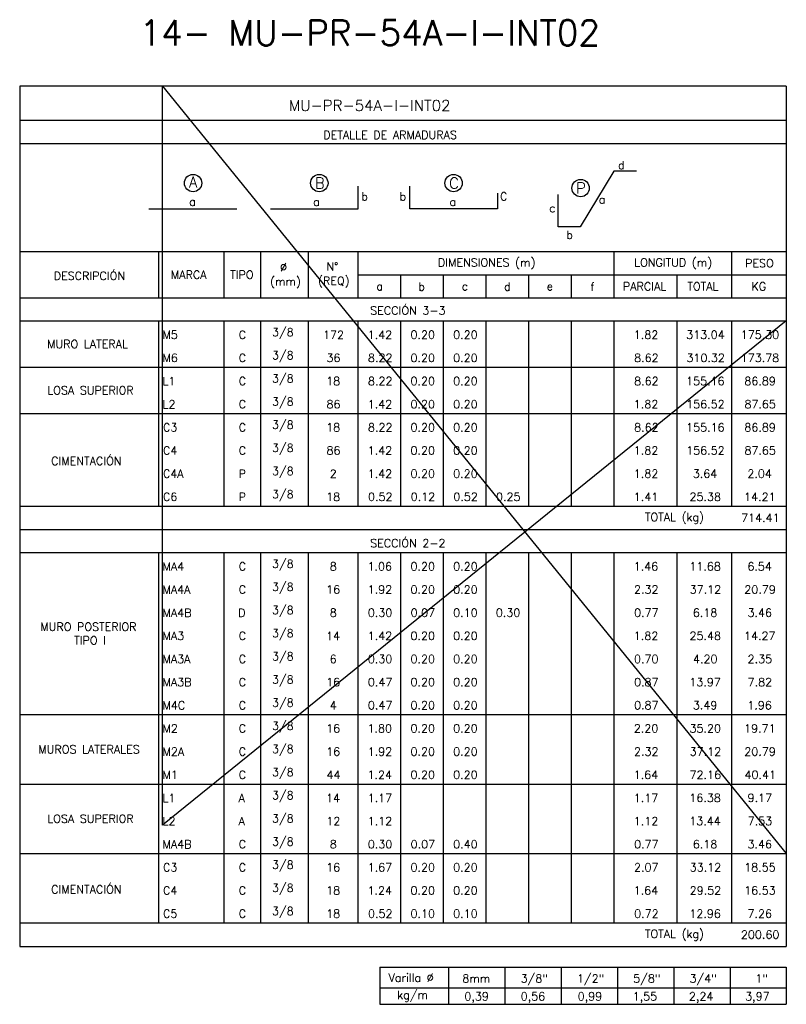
# Model space of a CAD drawing. Header units: metres. Extents: x -260 to 410, y 23 to 160.
# Tile 7 of 15: x -59 to -33, y 98 to 131. Entities that reach past the tile are written whole.
import ezdxf
from ezdxf.enums import TextEntityAlignment as Align

# ---------------------------------------------------------------- set-up
doc = ezdxf.new("R2010")
doc.units = ezdxf.units.M
for name, color, linetype in [('XREF-SE-CUADROS DE DESPIECE - HUAURA_PQT4$0$21', 3, 'Continuous'), ('XREF-SE-CUADROS DE DESPIECE - HUAURA_PQT4$0$21C', 3, 'Continuous'), ('XREF-SE-CUADROS DE DESPIECE - HUAURA_PQT4$0$23', 2, 'Continuous'), ('XREF-SE-CUADROS DE DESPIECE - HUAURA_PQT4$0$S-ANNO-TEXT', 7, 'Continuous'), ('XREF-SE-CUADROS DE DESPIECE - HUAURA_PQT4$0$S-LNWK-0006', 1, 'Continuous')]:
    doc.layers.add(name, color=color, linetype=linetype)
doc.styles.add('XREF-SE-CUADROS DE DESPIECE - HUAURA_PQT4$0$ROMANS-SP', font='romans.shx', dxfattribs={"width": 0.7})
doc.styles.add('XREF-SE-CUADROS DE DESPIECE - HUAURA_PQT4$0$TEGEPSA 100', font='romans.shx')

# ---------------------------------------------------------------- blocks, each defined once
blk = doc.blocks.new('XREF-SE-CUADROS DE DESPIECE - HUAURA_PQT4$0$ARM')
at = {"layer": 'XREF-SE-CUADROS DE DESPIECE - HUAURA_PQT4$0$21C'}
for centre in [(4.163, -1.297), (8.339, -1.297), (12.78, -1.297), (16.983, -1.462)]:
    blk.add_circle(centre, 0.288, dxfattribs=at)
at = {"layer": 'XREF-SE-CUADROS DE DESPIECE - HUAURA_PQT4$0$S-LNWK-0006'}
blk.add_line((2.697, -2.15), (5.606, -2.15), dxfattribs=at)
at = {"layer": 'XREF-SE-CUADROS DE DESPIECE - HUAURA_PQT4$0$S-LNWK-0006', "flags": 128}
blk.add_lwpolyline([(18.832, -0.906), (18.079, -0.906), (16.973, -2.743), (16.237, -2.744), (16.237, -1.676)], dxfattribs=at)
at = {"layer": 'XREF-SE-CUADROS DE DESPIECE - HUAURA_PQT4$0$S-LNWK-0006'}
blk.add_lwpolyline([(6.719, -2.15), (9.628, -2.15), (9.628, -1.399)], dxfattribs=at)
blk.add_lwpolyline([(14.238, -1.626), (14.238, -2.136, -0.414214), (14.225, -2.15), (11.329, -2.15), (11.329, -1.399)], format="xyb", dxfattribs=at)
at = {"layer": 'XREF-SE-CUADROS DE DESPIECE - HUAURA_PQT4$0$S-ANNO-TEXT', "style": 'XREF-SE-CUADROS DE DESPIECE - HUAURA_PQT4$0$TEGEPSA 100'}
for s, p in [('d', (18.44, -0.838)), ('b', (9.95, -1.871)), ('b', (11.214, -1.871)), ('C', (14.56, -1.871)), ('c', (16.154, -2.26)), ('b', (16.73, -3.145))]:
    blk.add_text(s, height=0.27, dxfattribs=at).set_placement(p, align=Align.RIGHT)
for s, height, p in [('A', 0.362, (4.164, -1.443)), ('B', 0.362, (8.353, -1.479)), ('C', 0.362, (12.794, -1.479)), ('P', 0.362, (16.997, -1.644)), ('a', 0.27, (4.146, -2.047)), ('a', 0.27, (8.246, -2.05)), ('a', 0.27, (12.758, -2.05)), ('a', 0.27, (17.694, -1.974))]:
    blk.add_text(s, height=height, dxfattribs=at).set_placement(p, align=Align.CENTER)
blk = doc.blocks.new('XREF-SE-CUADROS DE DESPIECE - HUAURA_PQT4')
at = {"color": 3}
for p, q in [((-54.195, 122.955), (-54.195, 121.424)), ((-52.029, 122.955), (-52.029, 121.424)), ((-50.816, 122.955), (-50.816, 121.424)), ((-49.246, 122.955), (-49.246, 121.424)), ((-47.597, 122.955), (-47.597, 121.424)), ((-39.13, 122.955), (-39.13, 121.424)), ((-35.234, 122.955), (-35.234, 121.424)), ((-47.597, 122.186), (-33.426, 122.186)), ((-46.185, 122.186), (-46.185, 121.424)), ((-44.774, 122.186), (-44.774, 121.424)), ((-43.363, 122.186), (-43.363, 121.424)), ((-41.952, 122.186), (-41.952, 121.424)), ((-40.541, 122.186), (-40.541, 121.424)), ((-37.043, 122.186), (-37.043, 121.424)), ((-58.785, 121.424), (-33.426, 121.424)), ((-58.785, 120.662), (-33.426, 120.662)), ((-54.195, 120.662), (-54.195, 114.533)), ((-52.029, 120.662), (-52.029, 114.533)), ((-50.816, 120.662), (-50.816, 114.533)), ((-49.246, 120.662), (-49.246, 114.533)), ((-47.597, 120.662), (-47.597, 114.533)), ((-46.185, 120.662), (-46.185, 114.533)), ((-44.774, 120.662), (-44.774, 114.533)), ((-43.363, 120.662), (-43.363, 114.533)), ((-41.952, 120.662), (-41.952, 114.533)), ((-40.541, 120.662), (-40.541, 114.533)), ((-39.13, 120.662), (-39.13, 114.533)), ((-37.043, 120.662), (-37.043, 116.831)), ((-35.234, 120.662), (-35.234, 114.533)), ((-58.785, 119.13), (-33.426, 119.13)), ((-58.785, 117.597), (-33.426, 117.597)), ((-58.785, 114.533), (-54.195, 114.533)), ((-54.195, 114.533), (-33.426, 114.533)), ((-58.785, 113.759), (-33.426, 113.759)), ((-58.785, 112.997), (-33.426, 112.997)), ((-54.195, 112.997), (-54.195, 100.738)), ((-52.029, 112.997), (-52.029, 100.738)), ((-50.816, 112.997), (-50.816, 100.738)), ((-49.246, 112.997), (-49.246, 100.738)), ((-47.597, 112.997), (-47.597, 100.738)), ((-46.185, 112.997), (-46.185, 100.738)), ((-44.774, 112.997), (-44.774, 100.738)), ((-43.363, 112.997), (-43.363, 100.738)), ((-41.952, 112.997), (-41.952, 100.738)), ((-40.541, 112.997), (-40.541, 100.738)), ((-39.13, 112.997), (-39.13, 100.738)), ((-37.043, 112.997), (-37.043, 100.738)), ((-35.234, 112.997), (-35.234, 100.738)), ((-58.785, 107.634), (-33.426, 107.634)), ((-58.785, 105.335), (-33.426, 105.335)), ((-58.785, 103.037), (-33.426, 103.037)), ((-58.785, 100.738), (-33.426, 100.738))]:
    blk.add_line(p, q, dxfattribs=at)
blk.add_line((-37.043, 116.831), (-37.043, 114.533))
at = {"layer": 'Defpoints'}
blk.add_lwpolyline([(-33.426, 120.662), (-54.062, 103.972), (-54.062, 128.426), (-33.426, 103.037)], dxfattribs=at)
at = {"layer": 'XREF-SE-CUADROS DE DESPIECE - HUAURA_PQT4$0$21'}
for p, q in [((-44.602, 99.275), (-44.602, 98.047)), ((-42.739, 99.275), (-42.739, 98.047)), ((-40.876, 99.275), (-40.876, 98.047)), ((-39.014, 99.275), (-39.014, 98.047)), ((-37.151, 99.275), (-37.151, 98.047)), ((-35.288, 99.275), (-35.288, 98.047)), ((-46.867, 98.587), (-33.426, 98.587))]:
    blk.add_line(p, q, dxfattribs=at)
at = {"layer": 'XREF-SE-CUADROS DE DESPIECE - HUAURA_PQT4$0$23'}
for p, q in [((-58.785, 128.426), (-58.785, 99.964)), ((-33.426, 128.426), (-33.426, 99.964)), ((-58.785, 122.955), (-33.426, 122.955)), ((-58.785, 99.964), (-33.426, 99.964)), ((-46.867, 99.275), (-46.867, 98.047)), ((-46.867, 99.275), (-33.426, 99.275)), ((-46.867, 99.275), (-46.867, 98.047)), ((-33.426, 99.275), (-33.426, 98.047)), ((-46.867, 98.047), (-33.426, 98.047))]:
    blk.add_line(p, q, dxfattribs=at)
for points in [[(-33.426, 128.426), (-58.785, 128.426)], [(-33.426, 127.289), (-58.785, 127.289)], [(-33.426, 126.519), (-58.785, 126.519)]]:
    blk.add_lwpolyline(points, dxfattribs=at)
blk.add_blockref('XREF-SE-CUADROS DE DESPIECE - HUAURA_PQT4$0$ARM', (-57.213, 126.519))
at = {"style": 'XREF-SE-CUADROS DE DESPIECE - HUAURA_PQT4$0$TEGEPSA 100'}
for s, p in [('Ø', (-50.172, 122.305)), ('N°', (-48.638, 122.328)), ('DIMENSIONES (m)', (-44.952, 122.459)), ('LONGITUD (m)', (-38.459, 122.459)), ('PESO', (-34.79, 122.436)), ('DESCRIPCIÓN', (-57.66, 122.016)), ('MARCA', (-53.783, 122.055)), ('TIPO', (-51.822, 122.055)), ('(mm)', (-50.5, 121.83)), ('(REQ)', (-48.913, 121.853)), ('a', (-46.987, 121.672)), ('b', (-45.598, 121.662)), ('c', (-44.161, 121.672)), ('d', (-42.763, 121.662)), ('e', (-41.352, 121.672)), ('f', (-39.906, 121.66)), ('PARCIAL', (-38.83, 121.67)), ('TOTAL', (-36.699, 121.67)), ('KG', (-34.577, 121.67)), ('M5', (-54.062, 120.069)), ('C', (-51.54, 120.068)), (' 3/8', (-50.625, 120.155)), ('172', (-48.751, 120.066)), ('1.42', (-47.274, 120.067)), ('0.20', (-45.857, 120.069)), ('0.20', (-44.446, 120.069)), ('1.82', (-38.47, 120.069)), ('313.04', (-36.736, 120.069)), ('175.30', (-34.933, 120.069)), ('MURO LATERAL', (-57.877, 119.761)), (' 3/8', (-50.625, 119.389)), ('M6', (-54.062, 119.303)), ('C', (-51.54, 119.302)), ('36', (-48.639, 119.303)), ('8.22', (-47.265, 119.303)), ('0.20', (-45.857, 119.303)), ('0.20', (-44.446, 119.303)), ('8.62', (-38.46, 119.303)), ('310.32', (-36.73, 119.303)), ('173.78', (-34.932, 119.303)), ('L1', (-54.062, 118.532)), ('C', (-51.54, 118.536)), (' 3/8', (-50.625, 118.623)), ('18', (-48.646, 118.536)), ('8.22', (-47.265, 118.536)), ('0.20', (-45.857, 118.536)), ('0.20', (-44.446, 118.536)), ('8.62', (-38.46, 118.536)), ('155.16', (-36.741, 118.536)), ('86.89', (-34.813, 118.536)), ('LOSA SUPERIOR', (-57.872, 118.229)), ('L2', (-54.062, 117.766)), ('C', (-51.54, 117.77)), (' 3/8', (-50.625, 117.857)), ('86', (-48.637, 117.77)), ('1.42', (-47.274, 117.768)), ('0.20', (-45.857, 117.77)), ('0.20', (-44.446, 117.77)), ('1.82', (-38.47, 117.77)), ('156.52', (-36.737, 117.77)), ('87.65', (-34.811, 117.77)), (' 3/8', (-50.625, 117.091)), ('C3', (-54.046, 117.004)), ('C', (-51.54, 117.004)), ('18', (-48.646, 117.004)), ('8.22', (-47.265, 117.004)), ('0.20', (-45.857, 117.004)), ('0.20', (-44.446, 117.004)), ('8.62', (-38.46, 117.004)), ('155.16', (-36.741, 117.004)), ('86.89', (-34.813, 117.004)), ('C4', (-54.046, 116.237)), ('C', (-51.54, 116.237)), (' 3/8', (-50.625, 116.325)), ('86', (-48.637, 116.238)), ('1.42', (-47.274, 116.236)), ('0.20', (-45.857, 116.238)), ('0.20', (-44.446, 116.238)), ('1.82', (-38.47, 116.238)), ('156.52', (-36.737, 116.238)), ('87.65', (-34.811, 116.238)), ('CIMENTACIÓN', (-57.744, 115.892)), ('C4A', (-54.046, 115.471)), ('P', (-51.541, 115.469)), (' 3/8', (-50.625, 115.559)), ('2', (-48.529, 115.468)), ('1.42', (-47.274, 115.47)), ('0.20', (-45.857, 115.472)), ('0.20', (-44.446, 115.472)), ('1.82', (-38.47, 115.472)), ('3.64', (-36.52, 115.472)), ('2.04', (-34.713, 115.472)), (' 3/8', (-50.625, 114.792)), ('C6', (-54.046, 114.706)), ('P', (-51.541, 114.703)), ('18', (-48.646, 114.706)), ('0.52', (-47.264, 114.706)), ('0.12', (-45.852, 114.706)), ('0.52', (-44.441, 114.706)), ('0.25', (-43.03, 114.706)), ('1.41', (-38.47, 114.704)), ('25.38', (-36.627, 114.706)), ('14.21', (-34.821, 114.704)), (' 3/8', (-50.625, 112.49)), ('MA4', (-54.062, 112.401)), ('C', (-51.54, 112.403)), ('8', (-48.529, 112.403)), ('1.06', (-47.278, 112.403)), ('0.20', (-45.857, 112.403)), ('0.20', (-44.446, 112.403)), ('1.46', (-38.473, 112.403)), ('11.68', (-36.633, 112.403)), ('6.54', (-34.712, 112.403)), ('MA4A', (-54.062, 111.635)), ('C', (-51.54, 111.637)), (' 3/8', (-50.625, 111.724)), ('16', (-48.647, 111.637)), ('1.92', (-47.274, 111.637)), ('0.20', (-45.857, 111.637)), ('0.20', (-44.446, 111.637)), ('2.32', (-38.463, 111.637)), ('37.12', (-36.622, 111.637)), ('20.79', (-34.816, 111.637)), ('MA4B', (-54.062, 110.869)), ('D', (-51.561, 110.867)), (' 3/8', (-50.625, 110.958)), ('8', (-48.529, 110.871)), ('0.30', (-47.268, 110.871)), ('0.07', (-45.854, 110.871)), ('0.10', (-44.446, 110.871)), ('0.30', (-43.035, 110.871)), ('0.77', (-38.461, 110.871)), ('6.18', (-36.518, 110.871)), ('3.46', (-34.709, 110.871)), ('MURO POSTERIOR', (-58.104, 110.407)), (' 3/8', (-50.625, 110.192)), ('TIPO I', (-56.983, 109.954)), ('MA3', (-54.062, 110.105)), ('C', (-51.54, 110.104)), ('14', (-48.649, 110.102)), ('1.42', (-47.274, 110.103)), ('0.20', (-45.857, 110.105)), ('0.20', (-44.446, 110.105)), ('1.82', (-38.47, 110.105)), ('25.48', (-36.627, 110.105)), ('14.27', (-34.823, 110.103)), ('MA3A', (-54.062, 109.339)), ('C', (-51.54, 109.338)), (' 3/8', (-50.625, 109.426)), ('6', (-48.532, 109.339)), ('0.30', (-47.268, 109.339)), ('0.20', (-45.857, 109.339)), ('0.20', (-44.446, 109.339)), ('0.70', (-38.463, 109.339)), ('4.20', (-36.513, 109.339)), ('2.35', (-34.706, 109.339)), ('MA3B', (-54.062, 108.573)), ('C', (-51.54, 108.572)), (' 3/8', (-50.625, 108.659)), ('16', (-48.647, 108.573)), ('0.47', (-47.266, 108.573)), ('0.20', (-45.857, 108.573)), ('0.20', (-44.446, 108.573)), ('0.87', (-38.461, 108.573)), ('13.97', (-36.632, 108.573)), ('7.82', (-34.706, 108.573)), (' 3/8', (-50.625, 107.893)), ('M4C', (-54.062, 107.806)), ('C', (-51.54, 107.806)), ('4', (-48.528, 107.804)), ('0.47', (-47.266, 107.807)), ('0.20', (-45.857, 107.807)), ('0.20', (-44.446, 107.807)), ('0.87', (-38.461, 107.807)), ('3.49', (-36.516, 107.807)), ('1.96', (-34.717, 107.807)), ('M2', (-54.062, 107.038)), ('C', (-51.54, 107.04)), (' 3/8', (-50.625, 107.127)), ('16', (-48.647, 107.04)), ('1.80', (-47.279, 107.04)), ('0.20', (-45.857, 107.04)), ('0.20', (-44.446, 107.04)), ('2.20', (-38.468, 107.04)), ('35.20', (-36.627, 107.04)), ('19.71', (-34.821, 107.04)), ('MUROS LATERALES', (-58.17, 106.35)), ('C', (-51.54, 106.274)), (' 3/8', (-50.625, 106.361)), ('16', (-48.647, 106.274)), ('1.92', (-47.274, 106.274)), ('0.20', (-45.857, 106.274)), ('0.20', (-44.446, 106.274)), ('2.32', (-38.463, 106.274)), ('37.12', (-36.622, 106.274)), ('20.79', (-34.816, 106.274)), ('M2A', (-54.062, 106.272)), ('M1', (-54.062, 105.505)), ('C', (-51.54, 105.508)), (' 3/8', (-50.625, 105.595)), ('44', (-48.636, 105.505)), ('1.24', (-47.28, 105.506)), ('0.20', (-45.857, 105.508)), ('0.20', (-44.446, 105.508)), ('1.64', (-38.475, 105.508)), ('72.16', (-36.625, 105.508)), ('40.41', (-34.808, 105.508)), ('L1', (-54.062, 104.738)), ('A', (-51.545, 104.739)), (' 3/8', (-50.625, 104.829)), ('14', (-48.649, 104.739)), ('1.17', (-47.276, 104.74)), ('1.17', (-38.471, 104.74)), ('16.38', (-36.633, 104.742)), ('9.17', (-34.706, 104.742)), ('LOSA SUPERIOR', (-57.872, 104.052)), (' 3/8', (-50.625, 104.063)), ('L2', (-54.062, 103.972)), ('A', (-51.545, 103.973)), ('12', (-48.643, 103.972)), ('1.12', (-47.274, 103.974)), ('1.12', (-38.47, 103.974)), ('13.44', (-36.635, 103.976)), ('7.53', (-34.704, 103.976)), ('MA4B', (-54.062, 103.207)), ('C', (-51.54, 103.209)), (' 3/8', (-50.625, 103.296)), ('8', (-48.529, 103.21)), ('0.30', (-47.268, 103.21)), ('0.07', (-45.854, 103.21)), ('0.40', (-44.446, 103.21)), ('0.77', (-38.461, 103.21)), ('6.18', (-36.518, 103.21)), ('3.46', (-34.709, 103.21)), ('C3', (-54.046, 102.444)), ('C', (-51.54, 102.443)), (' 3/8', (-50.625, 102.53)), ('16', (-48.647, 102.444)), ('1.67', (-47.276, 102.444)), ('0.20', (-45.857, 102.444)), ('0.20', (-44.446, 102.444)), ('2.07', (-38.465, 102.444)), ('33.12', (-36.622, 102.444)), ('18.55', (-34.82, 102.444)), ('CIMENTACIÓN', (-57.744, 101.714)), (' 3/8', (-50.625, 101.764)), ('C4', (-54.046, 101.677)), ('C', (-51.54, 101.677)), ('18', (-48.646, 101.677)), ('1.24', (-47.28, 101.675)), ('0.20', (-45.857, 101.677)), ('0.20', (-44.446, 101.677)), ('1.64', (-38.475, 101.677)), ('29.52', (-36.623, 101.677)), ('16.53', (-34.82, 101.677)), ('C5', (-54.046, 100.911)), ('C', (-51.54, 100.911)), (' 3/8', (-50.625, 100.998)), ('18', (-48.646, 100.911)), ('0.52', (-47.264, 100.911)), ('0.10', (-45.857, 100.911)), ('0.10', (-44.446, 100.911)), ('0.72', (-38.459, 100.911)), ('12.96', (-36.633, 100.911)), ('7.26', (-34.709, 100.911))]:
    blk.add_text(s, height=0.27, dxfattribs=at).set_placement(p)
at = {"layer": 'Defpoints', "style": 'XREF-SE-CUADROS DE DESPIECE - HUAURA_PQT4$0$ROMANS-SP'}
blk.add_text('14- MU-PR-54A-I-INT02', height=0.83433, dxfattribs=at).set_placement((-54.82, 129.781))
at = {"layer": 'XREF-SE-CUADROS DE DESPIECE - HUAURA_PQT4$0$23', "style": 'XREF-SE-CUADROS DE DESPIECE - HUAURA_PQT4$0$TEGEPSA 100'}
for s, p in [('SECCIÓN 3-3', (-47.189, 120.869)), ('TOTAL (kg)', (-38.104, 114.036)), ('714.41', (-34.921, 114.011)), ('SECCIÓN 2-2', (-47.19, 113.17)), ('TOTAL (kg)', (-38.104, 100.242)), ('200.60', (-34.927, 100.217))]:
    blk.add_text(s, height=0.27, dxfattribs=at).set_placement(p)
at = {"layer": 'XREF-SE-CUADROS DE DESPIECE - HUAURA_PQT4$0$S-ANNO-TEXT', "color": 4, "style": 'XREF-SE-CUADROS DE DESPIECE - HUAURA_PQT4$0$TEGEPSA 100'}
blk.add_text('MU-PR-54A-I-INT02', height=0.36233, dxfattribs=at).set_placement((-49.877, 127.609))
at = {"layer": 'XREF-SE-CUADROS DE DESPIECE - HUAURA_PQT4$0$S-ANNO-TEXT', "style": 'XREF-SE-CUADROS DE DESPIECE - HUAURA_PQT4$0$TEGEPSA 100'}
for s, height, p in [('DETALLE DE ARMADURAS', 0.27006, (-48.743, 126.68)), ('Varilla %%C', 0.27, (-46.582, 98.791)), ('3/8"', 0.27, (-42.214, 98.766)), ('1/2"', 0.27, (-40.351, 98.766)), ('5/8"', 0.27, (-38.489, 98.766)), ('3/4"', 0.27, (-36.626, 98.766)), ('8mm', 0.27, (-44.142, 98.766)), ('1"', 0.27, (-34.447, 98.766)), ('kg/m', 0.27, (-46.296, 98.221)), ('0,39', 0.27, (-44.075, 98.176)), ('0,56', 0.27, (-42.213, 98.176)), ('0,99', 0.27, (-40.328, 98.176)), ('1,55', 0.27, (-38.51, 98.176)), ('2,24', 0.27, (-36.647, 98.176)), ('3,97', 0.27, (-34.785, 98.176))]:
    blk.add_text(s, height=height, dxfattribs=at).set_placement(p)

msp = doc.modelspace()

# ---------------------------------------------------------------- block references
msp.add_blockref('XREF-SE-CUADROS DE DESPIECE - HUAURA_PQT4', (0, 0))

doc.saveas('drawing.dxf')
